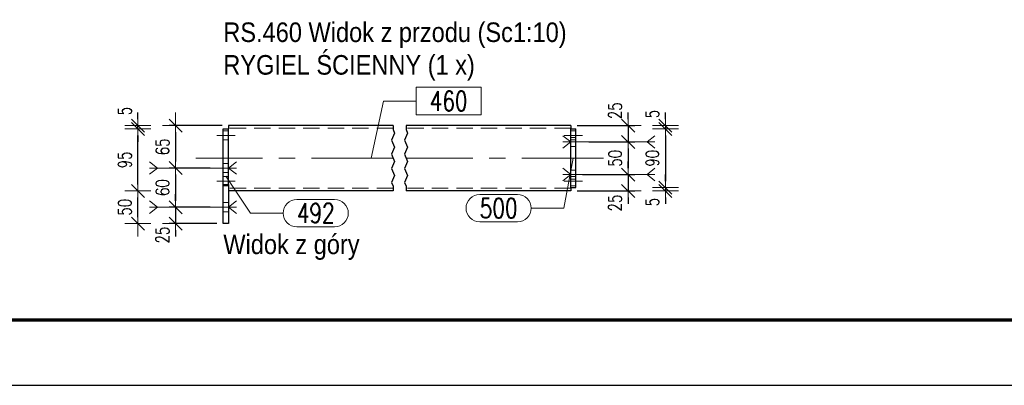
# Model space of a CAD drawing. Header units: millimetres. Extents: x -877 to 135, y 14151 to 14821.
# Tile 2 of 46: x -720 to -569, y 14151 to 14207. Entities that reach past the tile are written whole.
import ezdxf

# ---------------------------------------------------------------- set-up
doc = ezdxf.new("R2010")
doc.units = ezdxf.units.MM
doc.header["$LTSCALE"] = 10
doc.linetypes.add('HIDDEN', pattern=[0.375, 0.25, -0.125])
doc.linetypes.add('MITTE', pattern=[2, 1.25, -0.25, 0.25, -0.25])
doc.layers.get('Defpoints').update_dxf_attribs({"color": 1})
doc.layers.add('_FORMATKA', color=8, linetype='Continuous', plot=False)
for name, color, linetype, lineweight in [('_RAMKA', 7, 'Continuous', 35), ('PS_Bolt', 4, 'Continuous', 13), ('PS_DIM', 4, 'Continuous', 13), ('PS_Hidden', 2, 'HIDDEN', 9), ('PS_Mid', 5, 'MITTE', 15), ('PS_Pos', 1, 'Continuous', 15), ('PS_Shape', 161, 'Continuous', 30), ('PS_SOLID', 7, 'Continuous', 30), ('PS_TEXT', 3, 'Continuous', 18)]:
    doc.layers.add(name, color=color, linetype=linetype, lineweight=lineweight)
doc.styles.add('gil', font='txt', dxfattribs={"width": 0.9})
doc.styles.add('simplex', font='simplex.shx', dxfattribs={"width": 0.75})
doc.dimstyles.new('1_10_PRZ', dxfattribs={"dimtxt": 2, "dimasz": 1, "dimexe": 2, "dimexo": 5, "dimgap": 1, "dimtad": 1, "dimdec": 0, "dimlfac": 10, "dimtxsty": 'simplex', "dimblk": 'dimznak', "dimcen": 2, "dimse1": 1, "dimse2": 1, "dimclrt": 3, "dimadec": 1, "dimazin": 0, "dimtfac": 1, "dimtdec": 0, "dimtix": 1, "dimtmove": 2, "dimatfit": 3, "dimldrblk": 'dim-grot', "dimfxl": 1, "dimarcsym": 0})
doc.dimstyles.new('1_10_SC', dxfattribs={"dimtxt": 2, "dimasz": 1, "dimexe": 1, "dimexo": 1, "dimgap": 1, "dimtad": 1, "dimdec": 0, "dimlfac": 10, "dimtxsty": 'simplex', "dimblk": 'dimznak', "dimcen": 2, "dimclrd": 256, "dimclre": 256, "dimclrt": 3, "dimadec": 1, "dimazin": 0, "dimtfac": 1, "dimtdec": 0, "dimtix": 1, "dimtmove": 2, "dimatfit": 3, "dimldrblk": 'dim-grot', "dimfxl": 1, "dimarcsym": 0})

# ---------------------------------------------------------------- blocks, each defined once
blk = doc.blocks.new('dimznak')
at = {"color": 0}
for points in [[(0, 2), (0, -2)], [(-2, 0), (2, 0)]]:
    blk.add_lwpolyline(points, dxfattribs=at)
at = {"color": 2}
blk.add_lwpolyline([(1, 1), (-1, -1)], dxfattribs=at)
blk = doc.blocks.new('*D57')
at = {"layer": 'Defpoints', "color": 0, "transparency": 16777216}
for p in [(-687.8, 14190.85), (-695.91, 14184.35), (-689.6, 14184.35)]:
    blk.add_point(p, dxfattribs=at)
at = {"layer": 'PS_DIM', "lineweight": -2, "transparency": 16777216}
for p, q in [((-688.8, 14190.85), (-696.91, 14190.85)), ((-695.91, 14189.85), (-695.91, 14185.35)), ((-690.6, 14184.35), (-696.91, 14184.35))]:
    blk.add_line(p, q, dxfattribs=at)
for p, rotation in [((-695.91, 14190.85), 90), ((-695.91, 14184.35), 270)]:
    blk.add_blockref('dimznak', p, dxfattribs=dict(at, rotation=rotation))
at = {"layer": 'PS_DIM', "color": 3, "transparency": 16777216, "insert": (-697.91, 14187.6), "char_height": 2, "attachment_point": 5, "rotation": 90, "style": 'simplex'}
blk.add_mtext('65', dxfattribs=at)
blk = doc.blocks.new('dim-grot')
blk.add_hatch(color=256).paths.add_polyline_path([(0, 0), (-2, 0.5), (-2, -0.5)])
blk.add_lwpolyline([(0, 0), (-2, 0.5), (-2, -0.5), (0, 0)])
blk = doc.blocks.new('*D58')
at = {"layer": 'Defpoints', "color": 0, "transparency": 16777216}
for p in [(-689.6, 14184.35), (-695.91, 14178.35), (-689.6, 14178.35)]:
    blk.add_point(p, dxfattribs=at)
at = {"layer": 'PS_DIM', "lineweight": -2, "transparency": 16777216}
for p, q in [((-690.6, 14184.35), (-696.91, 14184.35)), ((-695.91, 14183.35), (-695.91, 14179.35)), ((-690.6, 14178.35), (-696.91, 14178.35))]:
    blk.add_line(p, q, dxfattribs=at)
for p, rotation in [((-695.91, 14184.35), 90), ((-695.91, 14178.35), 270)]:
    blk.add_blockref('dimznak', p, dxfattribs=dict(at, rotation=rotation))
at = {"layer": 'PS_DIM', "color": 3, "transparency": 16777216, "insert": (-697.91, 14181.35), "char_height": 2, "attachment_point": 5, "rotation": 90, "style": 'simplex'}
blk.add_mtext('60', dxfattribs=at)
blk = doc.blocks.new('*D59')
at = {"layer": 'Defpoints', "color": 0, "transparency": 16777216}
for p in [(-689.6, 14178.35), (-695.91, 14175.85), (-688.6, 14175.85)]:
    blk.add_point(p, dxfattribs=at)
at = {"layer": 'PS_DIM', "lineweight": -2, "transparency": 16777216}
for p, q in [((-695.91, 14179.35), (-695.91, 14180.35)), ((-690.6, 14178.35), (-696.91, 14178.35)), ((-695.91, 14178.35), (-695.91, 14175.85)), ((-689.6, 14175.85), (-696.91, 14175.85)), ((-695.91, 14174.85), (-695.91, 14173.85))]:
    blk.add_line(p, q, dxfattribs=at)
for p, rotation in [((-695.91, 14178.35), 270), ((-695.91, 14175.85), 90)]:
    blk.add_blockref('dimznak', p, dxfattribs=dict(at, rotation=rotation))
at = {"layer": 'PS_DIM', "color": 3, "transparency": 16777216, "insert": (-697.91, 14174.09), "char_height": 2, "attachment_point": 5, "rotation": 90, "style": 'simplex'}
blk.add_mtext('25', dxfattribs=at)
blk = doc.blocks.new('*D60')
at = {"layer": 'Defpoints', "color": 0, "transparency": 16777216}
for p in [(-701.68, 14180.85), (-687.8, 14180.85), (-687.8, 14175.85)]:
    blk.add_point(p, dxfattribs=at)
at = {"layer": 'PS_DIM', "color": 0, "lineweight": -2, "transparency": 16777216}
blk.add_line((-701.68, 14176.85), (-701.68, 14179.85), dxfattribs=at)
for p, rotation in [((-701.68, 14180.85), 90), ((-701.68, 14175.85), 270)]:
    blk.add_blockref('dimznak', p, dxfattribs=dict(at, rotation=rotation))
at = {"layer": 'PS_DIM', "color": 3, "transparency": 16777216, "insert": (-703.68, 14178.35), "char_height": 2, "attachment_point": 5, "rotation": 90, "style": 'simplex'}
blk.add_mtext('50', dxfattribs=at)
blk = doc.blocks.new('*D55')
at = {"layer": 'Defpoints', "color": 0, "transparency": 16777216}
for p in [(-701.68, 14190.35), (-688.6, 14190.35), (-687.8, 14180.85)]:
    blk.add_point(p, dxfattribs=at)
at = {"layer": 'PS_DIM', "color": 0, "lineweight": -2, "transparency": 16777216}
blk.add_line((-701.68, 14181.85), (-701.68, 14189.35), dxfattribs=at)
for p, rotation in [((-701.68, 14190.35), 90), ((-701.68, 14180.85), 270)]:
    blk.add_blockref('dimznak', p, dxfattribs=dict(at, rotation=rotation))
at = {"layer": 'PS_DIM', "color": 3, "transparency": 16777216, "insert": (-703.68, 14185.6), "char_height": 2, "attachment_point": 5, "rotation": 90, "style": 'simplex'}
blk.add_mtext('95', dxfattribs=at)
blk = doc.blocks.new('*D56')
at = {"layer": 'Defpoints', "color": 0, "transparency": 16777216}
for p in [(-701.68, 14190.85), (-688.6, 14190.35), (-687.8, 14190.85)]:
    blk.add_point(p, dxfattribs=at)
at = {"layer": 'PS_DIM', "color": 0, "lineweight": -2, "transparency": 16777216}
for p, q in [((-701.68, 14191.85), (-701.68, 14192.85)), ((-701.68, 14190.35), (-701.68, 14190.85)), ((-701.68, 14189.35), (-701.68, 14188.35))]:
    blk.add_line(p, q, dxfattribs=at)
for p, rotation in [((-701.68, 14190.85), 270), ((-701.68, 14190.35), 90)]:
    blk.add_blockref('dimznak', p, dxfattribs=dict(at, rotation=rotation))
at = {"layer": 'PS_DIM', "color": 3, "transparency": 16777216, "insert": (-703.68, 14193.09), "char_height": 2, "attachment_point": 5, "rotation": 90, "style": 'simplex'}
blk.add_mtext('5', dxfattribs=at)
blk = doc.blocks.new('*D85')
at = {"layer": 'Defpoints', "color": 0, "transparency": 16777216}
for p in [(-635.4, 14190.85), (-633.6, 14188.35), (-626.6, 14188.35)]:
    blk.add_point(p, dxfattribs=at)
at = {"layer": 'PS_DIM', "lineweight": -2, "transparency": 16777216}
for p, q in [((-626.6, 14191.85), (-626.6, 14192.85)), ((-634.4, 14190.85), (-625.6, 14190.85)), ((-626.6, 14190.85), (-626.6, 14188.35)), ((-632.6, 14188.35), (-625.6, 14188.35)), ((-626.6, 14187.35), (-626.6, 14186.35))]:
    blk.add_line(p, q, dxfattribs=at)
for p, rotation in [((-626.6, 14190.85), 270), ((-626.6, 14188.35), 90)]:
    blk.add_blockref('dimznak', p, dxfattribs=dict(at, rotation=rotation))
at = {"layer": 'PS_DIM', "color": 3, "transparency": 16777216, "insert": (-628.6, 14193.14), "char_height": 2, "attachment_point": 5, "rotation": 90, "style": 'simplex'}
blk.add_mtext('25', dxfattribs=at)
blk = doc.blocks.new('*D86')
at = {"layer": 'Defpoints', "color": 0, "transparency": 16777216}
for p in [(-633.6, 14188.35), (-634.6, 14183.35), (-626.6, 14183.35)]:
    blk.add_point(p, dxfattribs=at)
at = {"layer": 'PS_DIM', "lineweight": -2, "transparency": 16777216}
for p, q in [((-632.6, 14188.35), (-625.6, 14188.35)), ((-626.6, 14187.35), (-626.6, 14184.35)), ((-633.6, 14183.35), (-625.6, 14183.35))]:
    blk.add_line(p, q, dxfattribs=at)
for p, rotation in [((-626.6, 14188.35), 90), ((-626.6, 14183.35), 270)]:
    blk.add_blockref('dimznak', p, dxfattribs=dict(at, rotation=rotation))
at = {"layer": 'PS_DIM', "color": 3, "transparency": 16777216, "insert": (-628.6, 14185.85), "char_height": 2, "attachment_point": 5, "rotation": 90, "style": 'simplex'}
blk.add_mtext('50', dxfattribs=at)
blk = doc.blocks.new('*D87')
at = {"layer": 'Defpoints', "color": 0, "transparency": 16777216}
for p in [(-634.6, 14183.35), (-635.4, 14180.85), (-626.6, 14180.85)]:
    blk.add_point(p, dxfattribs=at)
at = {"layer": 'PS_DIM', "lineweight": -2, "transparency": 16777216}
for p, q in [((-626.6, 14184.35), (-626.6, 14185.35)), ((-633.6, 14183.35), (-625.6, 14183.35)), ((-626.6, 14183.35), (-626.6, 14180.85)), ((-634.4, 14180.85), (-625.6, 14180.85)), ((-626.6, 14179.85), (-626.6, 14178.85))]:
    blk.add_line(p, q, dxfattribs=at)
for p, rotation in [((-626.6, 14183.35), 270), ((-626.6, 14180.85), 90)]:
    blk.add_blockref('dimznak', p, dxfattribs=dict(at, rotation=rotation))
at = {"layer": 'PS_DIM', "color": 3, "transparency": 16777216, "insert": (-628.6, 14179), "char_height": 2, "attachment_point": 5, "rotation": 90, "style": 'simplex'}
blk.add_mtext('25', dxfattribs=at)
blk = doc.blocks.new('*D88')
at = {"layer": 'Defpoints', "color": 0, "transparency": 16777216}
for p in [(-635.4, 14190.85), (-634.6, 14190.35), (-620.89, 14190.35)]:
    blk.add_point(p, dxfattribs=at)
at = {"layer": 'PS_DIM', "color": 0, "lineweight": -2, "transparency": 16777216}
for p, q in [((-620.89, 14191.85), (-620.89, 14192.85)), ((-620.89, 14190.85), (-620.89, 14190.35)), ((-620.89, 14189.35), (-620.89, 14188.35))]:
    blk.add_line(p, q, dxfattribs=at)
for p, rotation in [((-620.89, 14190.85), 270), ((-620.89, 14190.35), 90)]:
    blk.add_blockref('dimznak', p, dxfattribs=dict(at, rotation=rotation))
at = {"layer": 'PS_DIM', "color": 3, "transparency": 16777216, "insert": (-622.89, 14192.63), "char_height": 2, "attachment_point": 5, "rotation": 90, "style": 'simplex'}
blk.add_mtext('5', dxfattribs=at)
blk = doc.blocks.new('*D89')
at = {"layer": 'Defpoints', "color": 0, "transparency": 16777216}
for p in [(-634.6, 14190.35), (-634.6, 14181.35), (-620.89, 14181.35)]:
    blk.add_point(p, dxfattribs=at)
at = {"layer": 'PS_DIM', "color": 0, "lineweight": -2, "transparency": 16777216}
blk.add_line((-620.89, 14189.35), (-620.89, 14182.35), dxfattribs=at)
for p, rotation in [((-620.89, 14190.35), 90), ((-620.89, 14181.35), 270)]:
    blk.add_blockref('dimznak', p, dxfattribs=dict(at, rotation=rotation))
at = {"layer": 'PS_DIM', "color": 3, "transparency": 16777216, "insert": (-622.89, 14185.85), "char_height": 2, "attachment_point": 5, "rotation": 90, "style": 'simplex'}
blk.add_mtext('90', dxfattribs=at)
blk = doc.blocks.new('*D90')
at = {"layer": 'Defpoints', "color": 0, "transparency": 16777216}
for p in [(-635.4, 14180.85), (-634.6, 14181.35), (-620.89, 14180.85)]:
    blk.add_point(p, dxfattribs=at)
at = {"layer": 'PS_DIM', "color": 0, "lineweight": -2, "transparency": 16777216}
for p, q in [((-620.89, 14182.35), (-620.89, 14183.35)), ((-620.89, 14181.35), (-620.89, 14180.85)), ((-620.89, 14179.85), (-620.89, 14178.85))]:
    blk.add_line(p, q, dxfattribs=at)
for p, rotation in [((-620.89, 14181.35), 270), ((-620.89, 14180.85), 90)]:
    blk.add_blockref('dimznak', p, dxfattribs=dict(at, rotation=rotation))
at = {"layer": 'PS_DIM', "color": 3, "transparency": 16777216, "insert": (-622.89, 14179.14), "char_height": 2, "attachment_point": 5, "rotation": 90, "style": 'simplex'}
blk.add_mtext('5', dxfattribs=at)
blk = doc.blocks.new('*U279')
at = {"layer": '_FORMATKA', "lineweight": -3}
blk.add_lwpolyline([(-1000, 0), (0, 0), (0, 594), (-1000, 594)], close=True, dxfattribs=at)
at = {"layer": '_RAMKA', "lineweight": -3, "const_width": 0.5}
blk.add_lwpolyline([(-970, 10), (-10, 10), (-10, 584), (-970, 584)], close=True, dxfattribs=at)
blk = doc.blocks.new('*X775')
at = {"color": 3, "style": 'gil', "width": 0.9}
for s, p in [('RS.460 Widok z przodu (Sc1:10)', (-688.6, 14203.66)), ('RYGIEL ŚCIENNY (1 x)', (-688.6, 14198.66))]:
    blk.add_text(s, height=3, dxfattribs=at).set_placement(p)
blk = doc.blocks.new('*X776')
at = {"color": 5, "linetype": 'Continuous'}
for p, q in [((-699.9, 14185.31), (-698.7, 14184.35)), ((-698.7, 14184.35), (-699.9, 14183.39)), ((-686.6, 14184.35), (-699.9, 14184.35)), ((-686.6, 14185.31), (-687.8, 14184.35)), ((-687.8, 14184.35), (-686.6, 14183.39))]:
    blk.add_line(p, q, dxfattribs=at)
blk = doc.blocks.new('*X777')
at = {"color": 5, "linetype": 'Continuous'}
for p, q in [((-699.9, 14179.31), (-698.7, 14178.35)), ((-698.7, 14178.35), (-699.9, 14177.39)), ((-686.6, 14178.35), (-699.9, 14178.35)), ((-686.6, 14179.31), (-687.8, 14178.35)), ((-687.8, 14178.35), (-686.6, 14177.39))]:
    blk.add_line(p, q, dxfattribs=at)
blk = doc.blocks.new('*X778')
at = {"color": 4, "linetype": 'Continuous'}
for p, q in [((-636.6, 14184.31), (-635.4, 14183.35)), ((-622.5, 14184.31), (-623.7, 14183.35)), ((-635.4, 14183.35), (-636.6, 14182.39)), ((-622.5, 14183.35), (-636.6, 14183.35)), ((-623.7, 14183.35), (-622.5, 14182.39))]:
    blk.add_line(p, q, dxfattribs=at)
blk = doc.blocks.new('*X779')
at = {"color": 4, "linetype": 'Continuous'}
for p, q in [((-636.6, 14189.31), (-635.4, 14188.35)), ((-622.5, 14189.31), (-623.7, 14188.35)), ((-635.4, 14188.35), (-636.6, 14187.39)), ((-622.5, 14188.35), (-636.6, 14188.35)), ((-623.7, 14188.35), (-622.5, 14187.39))]:
    blk.add_line(p, q, dxfattribs=at)
blk = doc.blocks.new('*X782')
at = {"color": 1}
for p, q in [((-662.6, 14190.85), (-662.6, 14190.26)), ((-662.6, 14190.26), (-662.37, 14189.72)), ((-660.6, 14190.85), (-660.6, 14190.26)), ((-660.6, 14190.26), (-660.37, 14189.72)), ((-662.37, 14189.72), (-662.83, 14188.63)), ((-662.83, 14188.63), (-662.37, 14187.55)), ((-660.37, 14189.72), (-660.83, 14188.63)), ((-660.83, 14188.63), (-660.37, 14187.55)), ((-662.37, 14187.55), (-662.83, 14186.47)), ((-660.37, 14187.55), (-660.83, 14186.47)), ((-662.83, 14186.47), (-662.37, 14185.38)), ((-662.37, 14185.38), (-662.83, 14184.3)), ((-660.83, 14186.47), (-660.37, 14185.38)), ((-660.37, 14185.38), (-660.83, 14184.3)), ((-662.83, 14184.3), (-662.37, 14183.21)), ((-660.83, 14184.3), (-660.37, 14183.21)), ((-662.37, 14183.21), (-662.83, 14182.13)), ((-660.37, 14183.21), (-660.83, 14182.13)), ((-662.83, 14182.13), (-662.6, 14181.59)), ((-662.6, 14181.59), (-662.6, 14180.85)), ((-660.83, 14182.13), (-660.6, 14181.59)), ((-660.6, 14181.59), (-660.6, 14180.85))]:
    blk.add_line(p, q, dxfattribs=at)
at = {"layer": 'PS_Hidden', "color": 2, "linetype": 'HIDDEN'}
for p, q in [((-688.6, 14190.05), (-687.8, 14190.05)), ((-662.6, 14190.45), (-687.8, 14190.45)), ((-635.4, 14190.45), (-660.6, 14190.45)), ((-634.6, 14190.05), (-635.4, 14190.05)), ((-688.6, 14188.65), (-687.8, 14188.65)), ((-635.4, 14189.05), (-634.6, 14189.05)), ((-634.6, 14188.65), (-635.4, 14188.65)), ((-635.4, 14187.65), (-634.6, 14187.65)), ((-688.6, 14185.05), (-687.8, 14185.05)), ((-635.4, 14184.05), (-634.6, 14184.05)), ((-688.6, 14183.65), (-687.8, 14183.65)), ((-688.6, 14183.05), (-687.8, 14183.05)), ((-634.6, 14183.05), (-635.4, 14183.05)), ((-635.4, 14182.65), (-634.6, 14182.65)), ((-688.6, 14181.65), (-687.8, 14181.65)), ((-662.6, 14181.25), (-687.8, 14181.25)), ((-635.4, 14181.25), (-660.6, 14181.25)), ((-634.6, 14181.65), (-635.4, 14181.65)), ((-688.6, 14179.05), (-687.8, 14179.05)), ((-688.6, 14177.65), (-687.8, 14177.65))]:
    blk.add_line(p, q, dxfattribs=at)
at = {"layer": 'PS_Mid', "color": 5, "linetype": 'MITTE'}
for p, q in [((-686.8, 14189.35), (-689.6, 14189.35)), ((-686.8, 14189.35), (-689.6, 14189.35)), ((-636.4, 14189.35), (-633.6, 14189.35)), ((-636.4, 14189.35), (-633.6, 14189.35)), ((-633.6, 14188.35), (-636.4, 14188.35)), ((-662.6, 14185.85), (-692.8, 14185.85)), ((-630.4, 14185.85), (-660.6, 14185.85)), ((-686.8, 14184.35), (-689.6, 14184.35)), ((-686.8, 14182.35), (-689.6, 14182.35)), ((-686.8, 14182.35), (-689.6, 14182.35)), ((-633.6, 14183.35), (-636.4, 14183.35)), ((-636.4, 14182.35), (-633.6, 14182.35)), ((-636.4, 14182.35), (-633.6, 14182.35)), ((-686.8, 14178.35), (-689.6, 14178.35))]:
    blk.add_line(p, q, dxfattribs=at)
at = {"layer": 'PS_SOLID', "color": 7, "linetype": 'Continuous'}
for p, q in [((-688.6, 14181.85), (-688.6, 14190.35)), ((-688.6, 14190.35), (-687.8, 14190.35)), ((-687.8, 14190.85), (-687.8, 14190.35)), ((-662.6, 14190.85), (-687.8, 14190.85)), ((-687.8, 14181.85), (-687.8, 14190.35)), ((-635.4, 14190.85), (-660.6, 14190.85)), ((-635.4, 14190.85), (-635.4, 14190.35)), ((-635.4, 14181.35), (-635.4, 14190.35)), ((-635.4, 14190.35), (-634.6, 14190.35)), ((-634.6, 14181.35), (-634.6, 14190.35)), ((-688.6, 14175.85), (-688.6, 14181.85)), ((-688.6, 14181.85), (-687.8, 14181.85)), ((-687.8, 14181.85), (-687.8, 14175.85)), ((-662.6, 14180.85), (-687.8, 14180.85)), ((-635.4, 14180.85), (-660.6, 14180.85)), ((-635.4, 14181.35), (-634.6, 14181.35)), ((-635.4, 14181.35), (-635.4, 14180.85)), ((-687.8, 14175.85), (-688.6, 14175.85))]:
    blk.add_line(p, q, dxfattribs=at)
blk = doc.blocks.new('*X783')
at = {"color": 1}
for p, q in [((-649.1, 14196.72), (-659.09, 14196.72)), ((-659.09, 14196.72), (-659.09, 14192.52)), ((-649.1, 14192.52), (-649.1, 14196.72)), ((-665.96, 14185.85), (-664.09, 14194.62)), ((-664.09, 14194.62), (-659.09, 14194.62)), ((-659.09, 14192.52), (-649.1, 14192.52))]:
    blk.add_line(p, q, dxfattribs=at)
at = {"color": 30, "style": 'simplex', "width": 0.75}
blk.add_text('460', height=3, dxfattribs=at).set_placement((-656.99, 14193.12))
blk = doc.blocks.new('*X784')
at = {"color": 1}
for p, q in [((-635, 14185.85), (-636.44, 14178.21)), ((-649.33, 14180.31), (-643.54, 14180.31)), ((-641.44, 14178.21), (-636.44, 14178.21)), ((-649.33, 14176.11), (-643.54, 14176.11))]:
    blk.add_line(p, q, dxfattribs=at)
for centre, start, end in [((-649.33, 14178.21), 90, 270), ((-643.54, 14178.21), 270, 90)]:
    blk.add_arc(centre, 2.1, start, end, dxfattribs=at)
at = {"color": 30, "style": 'simplex', "width": 0.75}
blk.add_text('500', height=3, dxfattribs=at).set_placement((-649.33, 14176.71))
blk = doc.blocks.new('*X785')
at = {"color": 1}
for p, q in [((-688.2, 14183.1), (-684.44, 14177.45)), ((-677.34, 14179.55), (-671.56, 14179.55)), ((-684.44, 14177.45), (-679.44, 14177.45)), ((-677.34, 14175.35), (-671.56, 14175.35))]:
    blk.add_line(p, q, dxfattribs=at)
for centre, start, end in [((-677.34, 14177.45), 90, 270), ((-671.56, 14177.45), 270, 90)]:
    blk.add_arc(centre, 2.1, start, end, dxfattribs=at)
at = {"color": 30, "style": 'simplex', "width": 0.75}
blk.add_text('492', height=3, dxfattribs=at).set_placement((-677.34, 14175.95))
blk = doc.blocks.new('*X786')
at = {"color": 3, "style": 'gil', "width": 0.9}
blk.add_text('Widok z góry', height=3, dxfattribs=at).set_placement((-688.6, 14171.17))

msp = doc.modelspace()

# ---------------------------------------------------------------- block references
at = {"layer": 'PS_Bolt', "color": 4}
for name in ['*X779', '*X778']:
    msp.add_blockref(name, (0, 0), dxfattribs=at)
at = {"layer": 'PS_Bolt', "color": 5}
for name in ['*X776', '*X777']:
    msp.add_blockref(name, (0, 0), dxfattribs=at)
at = {"layer": 'PS_DIM'}
msp.add_blockref('*U279', (129.44, 14151.07), dxfattribs=at)
at = {"layer": 'PS_Pos'}
for name in ['*X783', '*X784', '*X785']:
    msp.add_blockref(name, (0, 0), dxfattribs=at)
at = {"layer": 'PS_Shape', "color": 20}
msp.add_blockref('*X782', (0, 0), dxfattribs=at)
at = {"layer": 'PS_TEXT'}
for name in ['*X775', '*X786']:
    msp.add_blockref(name, (0, 0), dxfattribs=at)

# ---------------------------------------------------------------- dimensions: what is measured, and where the dimension line sits
at = {"layer": 'PS_DIM'}
for base, p1, p2, dimstyle, picture, middle in [((-626.6, 14188.35), (-635.4, 14190.85), (-633.6, 14188.35), '1_10_SC', '*D85', (-628.6, 14193.14)), ((-701.68, 14190.85), (-688.6, 14190.35), (-687.8, 14190.85), '1_10_PRZ', '*D56', (-703.68, 14193.09)), ((-620.89, 14190.35), (-635.4, 14190.85), (-634.6, 14190.35), '1_10_PRZ', '*D88', (-622.89, 14192.63)), ((-626.6, 14180.85), (-634.6, 14183.35), (-635.4, 14180.85), '1_10_SC', '*D87', (-628.6, 14179)), ((-620.89, 14180.85), (-634.6, 14181.35), (-635.4, 14180.85), '1_10_PRZ', '*D90', (-622.89, 14179.14)), ((-695.91, 14175.85), (-689.6, 14178.35), (-688.6, 14175.85), '1_10_SC', '*D59', (-697.91, 14174.09))]:
    dim = msp.add_linear_dim(base=base, p1=p1, p2=p2, angle=90, dimstyle=dimstyle, dxfattribs=at)
    dim.commit()
    dim.dimension.update_dxf_attribs({"geometry": picture, "text_midpoint": middle, "dimtype": 128})
for base, p1, p2, dimstyle, picture, middle in [((-701.68, 14190.35), (-687.8, 14180.85), (-688.6, 14190.35), '1_10_PRZ', '*D55', (-703.68, 14185.6)), ((-695.91, 14184.35), (-687.8, 14190.85), (-689.6, 14184.35), '1_10_SC', '*D57', (-697.91, 14187.6)), ((-620.89, 14181.35), (-634.6, 14190.35), (-634.6, 14181.35), '1_10_PRZ', '*D89', (-622.89, 14185.85)), ((-626.6, 14183.35), (-633.6, 14188.35), (-634.6, 14183.35), '1_10_SC', '*D86', (-628.6, 14185.85)), ((-695.91, 14178.35), (-689.6, 14184.35), (-689.6, 14178.35), '1_10_SC', '*D58', (-697.91, 14181.35)), ((-701.68, 14180.85), (-687.8, 14175.85), (-687.8, 14180.85), '1_10_PRZ', '*D60', (-703.68, 14178.35))]:
    dim = msp.add_linear_dim(base=base, p1=p1, p2=p2, angle=90, dimstyle=dimstyle, dxfattribs=at)
    dim.commit()
    dim.dimension.update_dxf_attribs({"geometry": picture, "text_midpoint": middle})

doc.saveas('drawing.dxf')
